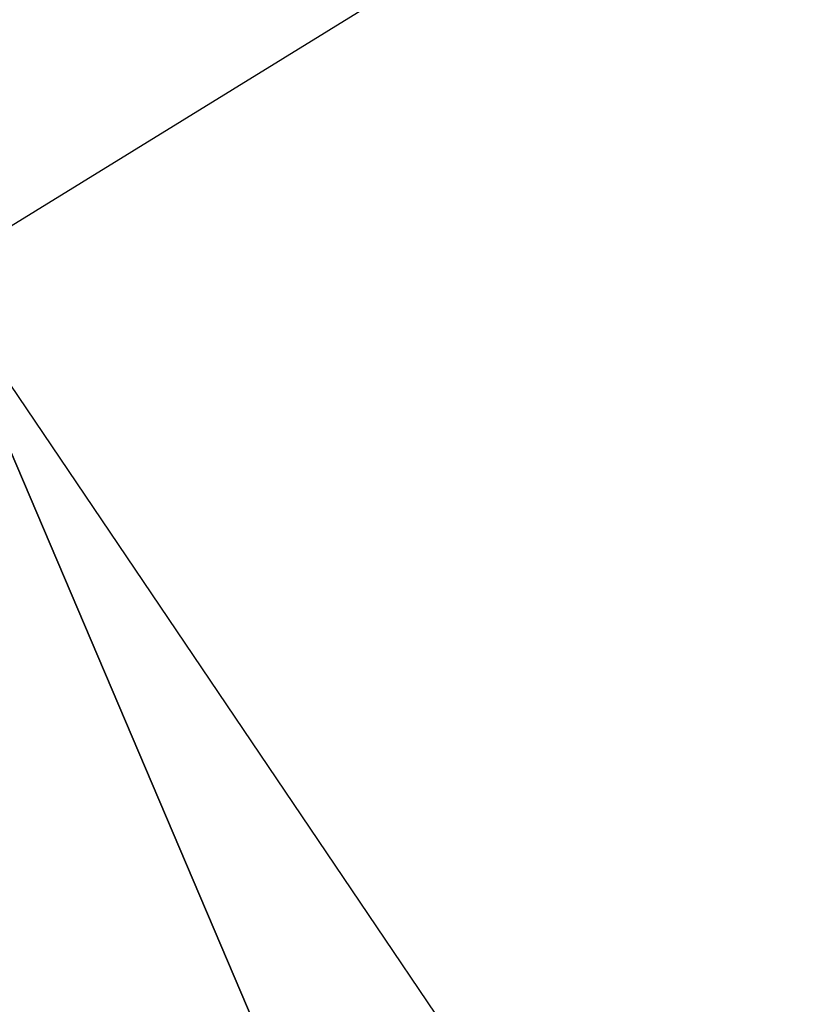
# Model space of a CAD drawing. Extents: x 185 to 449, y -73 to 113.
# Tile 121 of 256: x 298.159 to 298.38, y -11.272 to -10.999. Entities that reach past the tile are written whole.
import ezdxf

# ---------------------------------------------------------------- set-up
doc = ezdxf.new("R2010")
doc.units = 0
doc.header["$LTSCALE"] = 25.4
doc.layers.get('0').update_dxf_attribs({"color": 13, "linetype": 'CONTINUOUS'})

# ---------------------------------------------------------------- blocks, each defined once
blk = doc.blocks.new('GRUPUJ_1')
at = {"color": 8}
mesh = blk.add_polyface(dxfattribs=at)
corners = [(112.92185, 63.57458, 149.92887), (113.38612, 61.71919, 150.06285), (112.47539, 63.34946, 150.06285), (113.81188, 61.98135, 149.92887)]
mesh.append_faces([[corners[k] for k in face] for face in [(0, 1, 2), (1, 0, 3)]], dxfattribs={"vtx0": -1, "color": 8})
mesh = blk.add_polyface(dxfattribs=at)
corners = [(114.42608, 60.8647, 150.75566), (113.50021, 62.50396, 150.72886), (113.41361, 62.45395, 150.75566), (114.508, 60.92207, 150.72886)]
mesh.append_faces([[corners[k] for k in face] for face in [(0, 1, 2), (1, 0, 3)]], dxfattribs={"vtx0": -1, "color": 8})
mesh = blk.add_polyface(dxfattribs=at)
corners = [(113.38612, 61.71919, 150.06285), (114.13754, 59.95437, 150.42887), (113.07444, 61.52728, 150.42887), (114.43182, 60.17204, 150.06285)]
mesh.append_faces([[corners[k] for k in face] for face in [(0, 1, 2), (1, 0, 3)]], dxfattribs={"vtx0": -1, "color": 8})
mesh = blk.add_polyface(dxfattribs=at)
corners = [(112.96036, 61.45703, 150.92887), (114.13754, 59.95437, 150.42887), (114.02982, 59.87471, 150.92887), (113.07444, 61.52728, 150.42887)]
mesh.append_faces([[corners[k] for k in face] for face in [(0, 1, 2), (1, 0, 3)]], dxfattribs={"vtx0": -1, "color": 8})

msp = doc.modelspace()

# ---------------------------------------------------------------- block references
at = {"color": 0}
msp.add_blockref('GRUPUJ_1', (184.74878, -72.78877, 118.26095), dxfattribs=at)

doc.saveas('drawing.dxf')
